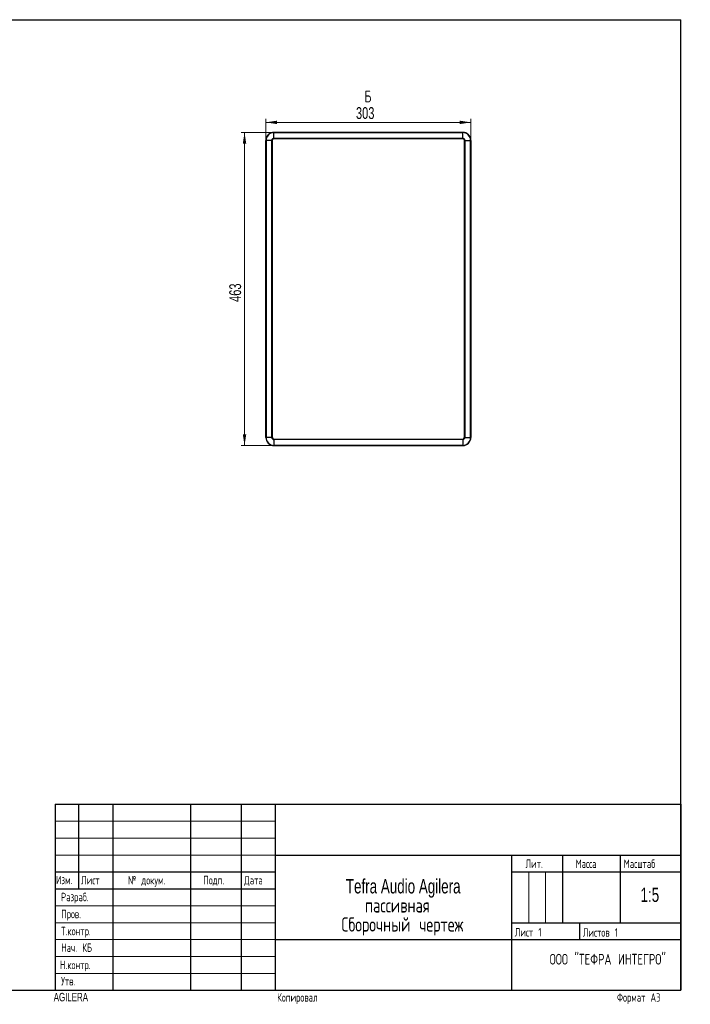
# Model space of a CAD drawing. Header units: millimetres. Extents: x 8 to 418, y 1 to 292.
# Tile 9 of 9: x 220 to 418, y 1 to 292. Entities that reach past the tile are written whole.
import ezdxf

# ---------------------------------------------------------------- set-up
doc = ezdxf.new("R2010")
doc.units = ezdxf.units.MM
doc.styles.add('SLDTEXTSTYLE0', font='TXT', dxfattribs={"width": 0.7, "bigfont": 'bigfont'})
doc.styles.add('SLDTEXTSTYLE1', font='TXT', dxfattribs={"width": 0.7})
doc.dimstyles.new('SLDDIMSTYLE0', dxfattribs={"dimtxt": 3.5, "dimasz": 3.302, "dimexe": 0, "dimexo": 0.0625, "dimgap": 0.875, "dimtad": 2, "dimlfac": 5, "dimrnd": 1e-09, "dimzin": 12, "dimdsep": 46, "dimtxsty": 'SLDTEXTSTYLE1', "dimsah": 1, "dimcen": 0.09, "dimadec": 0, "dimazin": 3, "dimtfac": 1, "dimtdec": 3, "dimtofl": 0, "dimtmove": 0, "dimatfit": 3, "dimfxl": 0, "dimfrac": 2, "dimtolj": 1, "dimtzin": 12, "dimarcsym": 0})

# ---------------------------------------------------------------- blocks, each defined once
blk = doc.blocks.new('_D_6')
at = {"color": 7, "linetype": 'Continuous', "lineweight": 0}
for p, q in [((292.29, 256.29), (292.29, 262.64)), ((352.89, 256.29), (352.89, 262.64)), ((292.29, 261.64), (352.89, 261.64))]:
    blk.add_line(p, q, dxfattribs=at)
at = {"color": 7, "linetype": 'Continuous', "lineweight": 18}
for points in [[(292.29, 261.64), (295.6, 261.13), (295.6, 262.14)], [(352.89, 261.64), (349.59, 262.14), (349.59, 261.13)]]:
    blk.add_solid(points, dxfattribs=at)
at = {"color": 7, "linetype": 'Continuous', "lineweight": 18, "insert": (318.92, 266.15), "char_height": 3.5, "attachment_point": 1, "style": 'SLDTEXTSTYLE1'}
blk.add_mtext('303', dxfattribs=at)
blk = doc.blocks.new('_D_7')
at = {"color": 7, "linetype": 'Continuous', "lineweight": 0}
for p, q in [((294.69, 258.69), (284.98, 258.69)), ((285.98, 258.69), (285.98, 166.09)), ((294.69, 166.09), (284.98, 166.09))]:
    blk.add_line(p, q, dxfattribs=at)
at = {"color": 7, "linetype": 'Continuous', "lineweight": 18}
for points in [[(285.98, 258.69), (285.48, 255.38), (286.49, 255.38)], [(285.98, 166.09), (286.49, 169.39), (285.48, 169.39)]]:
    blk.add_solid(points, dxfattribs=at)
at = {"color": 7, "linetype": 'Continuous', "lineweight": 18, "insert": (281.47, 208.54), "char_height": 3.5, "attachment_point": 1, "rotation": 90, "style": 'SLDTEXTSTYLE1'}
blk.add_mtext('463', dxfattribs=at)

msp = doc.modelspace()

# ---------------------------------------------------------------- linework, layer by layer
at = {"color": 7, "linetype": 'Continuous', "lineweight": 25}
for p, q in [((20, 292), (415, 292)), ((415, 5), (415, 292)), ((292.2935, 256.2862), (292.352, 256.2862)), ((292.2935, 168.4862), (292.2935, 256.2862)), ((292.352, 256.2862), (292.352, 168.4862)), ((294.0349, 256.2862), (292.352, 256.2862)), ((294.0349, 256.2862), (294.1763, 256.2862)), ((294.0349, 168.4862), (294.0349, 256.2862)), ((294.1763, 256.2862), (294.1763, 168.4862)), ((294.6935, 258.6862), (294.6935, 258.6276)), ((294.6935, 258.6862), (350.4935, 258.6862)), ((350.4935, 258.6276), (294.6935, 258.6276)), ((294.6935, 256.9448), (294.6935, 258.6276)), ((294.6935, 256.9448), (350.4935, 256.9448)), ((294.6935, 256.9448), (294.6935, 256.8034)), ((350.4935, 256.8034), (294.6935, 256.8034)), ((350.4935, 258.6276), (350.4935, 258.6862)), ((350.4935, 256.9448), (350.4935, 258.6276)), ((350.4935, 256.9448), (350.4935, 256.8034)), ((351.0106, 168.4862), (351.0106, 256.2862)), ((351.0106, 256.2862), (351.152, 256.2862)), ((351.152, 256.2862), (351.152, 168.4862)), ((351.152, 256.2862), (352.8349, 256.2862)), ((352.8349, 168.4862), (352.8349, 256.2862)), ((352.8349, 256.2862), (352.8935, 256.2862)), ((352.8935, 256.2862), (352.8935, 168.4862)), ((292.2935, 168.4862), (292.352, 168.4862)), ((294.0349, 168.4862), (292.352, 168.4862)), ((294.0349, 168.4862), (294.1763, 168.4862)), ((294.6935, 167.969), (350.4935, 167.969)), ((294.6935, 167.969), (294.6935, 167.8276)), ((350.4935, 167.8276), (294.6935, 167.8276)), ((294.6935, 167.8276), (294.6935, 166.1448)), ((294.6935, 166.1448), (350.4935, 166.1448)), ((294.6935, 166.0862), (294.6935, 166.1448)), ((350.4935, 166.0862), (294.6935, 166.0862)), ((350.4935, 167.969), (350.4935, 167.8276)), ((350.4935, 167.8276), (350.4935, 166.1448)), ((350.4935, 166.1448), (350.4935, 166.0862)), ((351.0106, 168.4862), (351.152, 168.4862)), ((351.152, 168.4862), (352.8349, 168.4862)), ((352.8349, 168.4862), (352.8935, 168.4862)), ((230, 60), (415, 60)), ((230, 60), (230, 5)), ((237, 35), (237, 60)), ((247, 60), (247, 5)), ((270, 60), (270, 5)), ((285, 60), (285, 5)), ((295, 60), (295, 5)), ((415, 60), (415, 5)), ((295, 45), (415, 45)), ((365, 5), (365, 45)), ((380, 45), (380, 25)), ((397, 45), (397, 25)), ((230, 40), (295, 40)), ((365, 40), (415, 40)), ((230, 35), (295, 35)), ((365, 25), (415, 25)), ((385, 25), (385, 20)), ((295, 20), (415, 20)), ((20, 5), (415, 5)), ((230, 5), (415, 5))]:
    msp.add_line(p, q, dxfattribs=at)
at = {"color": 7, "linetype": 'Continuous', "lineweight": 18}
for p, q in [((230, 55), (295, 55)), ((230, 50), (295, 50)), ((230, 45), (295, 45)), ((370, 40), (370, 25)), ((375, 40), (375, 25)), ((230, 30), (295, 30)), ((230, 25), (295, 25)), ((230, 20), (295, 20)), ((230, 15), (295, 15)), ((230, 10), (295, 10))]:
    msp.add_line(p, q, dxfattribs=at)
at = {"color": 7, "linetype": 'Continuous', "lineweight": 25}
for centre, radius, start, end in [((294.6935, 256.2862), 2.4, 90, 180), ((294.6935, 256.2862), 2.3414, 90, 180), ((294.6935, 256.2862), 0.6586, 90, 180), ((294.6935, 256.2862), 0.5172, 90, 180), ((350.4935, 256.2862), 2.4, 0, 90), ((350.4935, 256.2862), 2.3414, 0, 90), ((350.4935, 256.2862), 0.6586, 0, 90), ((350.4935, 256.2862), 0.5172, 0, 90), ((294.6935, 168.4862), 2.4, 180, 270), ((294.6935, 168.4862), 2.3414, 180, 270), ((294.6935, 168.4862), 0.6586, 180, 270), ((294.6935, 168.4862), 0.5172, 180, 270), ((350.4935, 168.4862), 0.5172, 270, 0), ((350.4935, 168.4862), 0.6586, 270, 0), ((350.4935, 168.4862), 2.3414, 270, 0), ((350.4935, 168.4862), 2.4, 270, 0)]:
    msp.add_arc(centre, radius, start, end, dxfattribs=at)

# ---------------------------------------------------------------- texts
at = {"color": 7, "linetype": 'Continuous', "lineweight": 0}
for s, insert, char_height, attachment_point, style in [('Б', (322.4756, 271.0434), 3.5, 2, 'SLDTEXTSTYLE0'), ('Лит.', (369.0746, 43.7), 2.5, 1, 'SLDTEXTSTYLE0'), ('Масса', (383.8682, 43.6722), 2.5, 1, 'SLDTEXTSTYLE0'), ('Масштаб', (398.1014, 43.6773), 2.5, 1, 'SLDTEXTSTYLE0'), ('Изм.', (230.2295, 38.8735), 2.5, 1, 'SLDTEXTSTYLE0'), ('Лист', (237.639, 38.8341), 2.5, 1, 'SLDTEXTSTYLE0'), ('№ докум.', (251.5112, 38.8134), 2.5, 1, 'SLDTEXTSTYLE0'), ('Подп.', (273.8, 38.8415), 2.5, 1, 'SLDTEXTSTYLE0'), ('Дата', (285.8758, 38.8206), 2.5, 1, 'SLDTEXTSTYLE0'), ('Tefra Audio Agilera', (332.8986, 37.8899), 4.233333, 2, 'SLDTEXTSTYLE1'), ('1:5', (403.0639, 35.3648), 4.23333, 1, 'SLDTEXTSTYLE1'), ('Разраб.', (231.7356, 33.8405), 2.5, 1, 'SLDTEXTSTYLE0'), ('пассивная', (331.1671, 32.2454), 4.23333, 2, 'SLDTEXTSTYLE0'), ('Пров.', (231.7643, 28.8176), 2.5, 1, 'SLDTEXTSTYLE0'), ('Сборочный чертеж', (332.6385, 26.601), 4.233333, 2, 'SLDTEXTSTYLE0'), ('Т.контр.', (231.7725, 23.7757), 2.5, 1, 'SLDTEXTSTYLE0'), ('Лист 1', (365.8602, 23.4099), 2.5, 1, 'SLDTEXTSTYLE0'), ('Листов 1', (386.004, 23.3618), 2.5, 1, 'SLDTEXTSTYLE0'), ('Нач. КБ', (231.788, 18.8711), 2.5, 1, 'SLDTEXTSTYLE0'), ('ООО "ТЕФРА ИНТЕГРО"', (393.3791, 15.7843), 3.175, 2, 'SLDTEXTSTYLE0'), ('Н.контр.', (231.4265, 13.7546), 2.5, 1, 'SLDTEXTSTYLE0'), ('Утв.', (231.7695, 8.949), 2.5, 1, 'SLDTEXTSTYLE0'), ('AGILERA', (229.566, 4.246), 2.5, 1, 'SLDTEXTSTYLE1'), ('Копировал', (295.6171, 4.1484), 2.5, 1, 'SLDTEXTSTYLE0'), ('Формат А3', (396.1047, 4.1484), 2.5, 1, 'SLDTEXTSTYLE0')]:
    msp.add_mtext(s, dxfattribs=dict(at, insert=insert, char_height=char_height, attachment_point=attachment_point, style=style))

# ---------------------------------------------------------------- dimensions: what is measured, and where the dimension line sits
at = {"color": 7, "linetype": 'Continuous', "lineweight": 18}
dim = msp.add_linear_dim(base=(352.8935, 261.6362), p1=(292.2935, 256.2862), p2=(352.8935, 256.2862), dimstyle='SLDDIMSTYLE0', dxfattribs=at)
dim.commit()
dim.dimension.update_dxf_attribs({"geometry": '_D_6', "text_midpoint": (322.5935, 261.6362), "dimtype": 160})
dim = msp.add_linear_dim(base=(285.9838, 166.0862), p1=(294.6935, 258.6862), p2=(294.6935, 166.0862), angle=90, dimstyle='SLDDIMSTYLE0', dxfattribs=at)
dim.commit()
dim.dimension.update_dxf_attribs({"geometry": '_D_7', "text_midpoint": (285.9838, 212.3862), "dimtype": 160})

doc.saveas('drawing.dxf')
